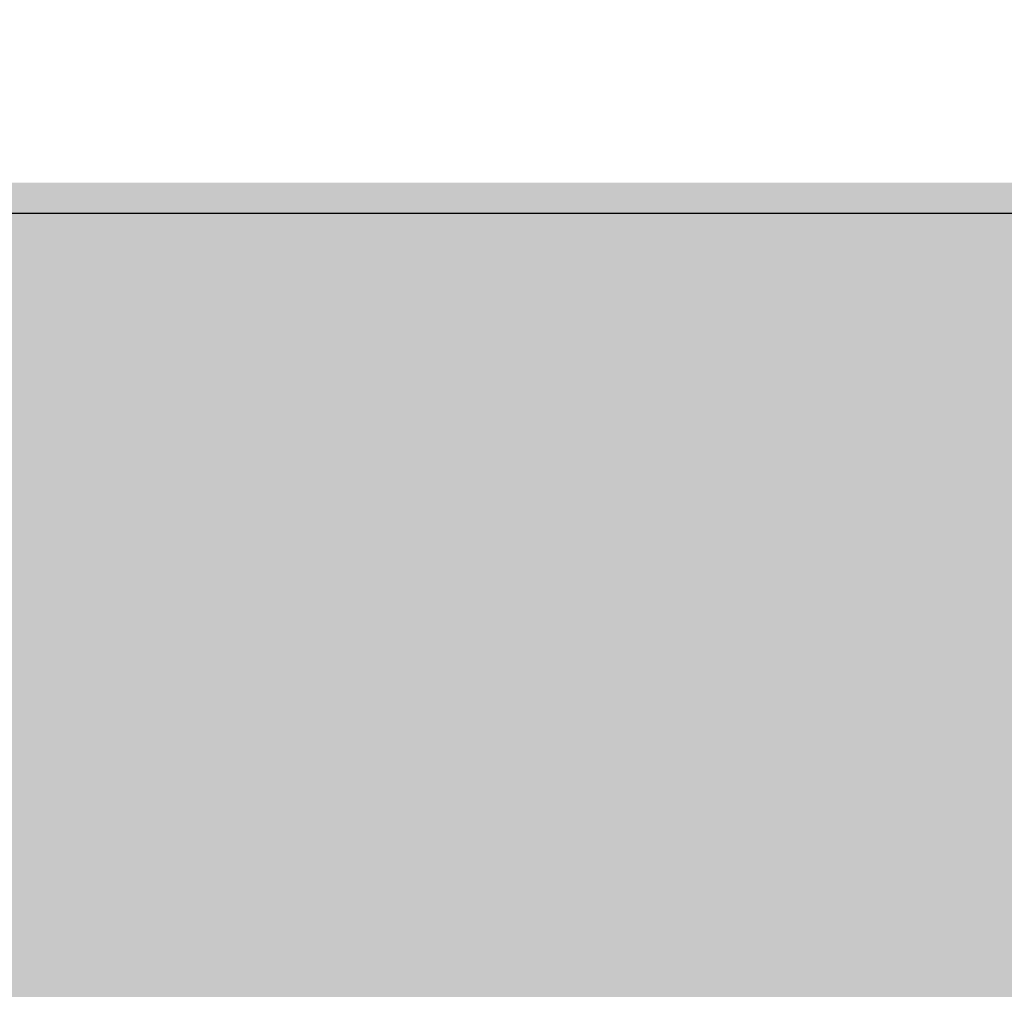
# Model space of a CAD drawing. Header units: millimetres. Extents: x 786 to 42540, y -7760 to 3796.
# Tile 107 of 256: x 21163 to 21290, y -5850 to -5725. Entities that reach past the tile are written whole.
import ezdxf

# ---------------------------------------------------------------- set-up
doc = ezdxf.new("R2010")
doc.units = ezdxf.units.MM
doc.layers.add('A-FLOR', color=7, linetype='Continuous', lineweight=13)
doc.layers.add('A-FLOR-PATT', color=7, linetype='Continuous', lineweight=25)

msp = doc.modelspace()

# ---------------------------------------------------------------- hatches: boundary and pattern name
at = {"layer": 'A-FLOR-PATT', "lineweight": 5}
h = msp.add_hatch(dxfattribs=at)
h.set_pattern_fill('FP_10', color=256, style=0, pattern_type=2)
h.set_pattern_definition([(50, (48694.2, -5700), (291.4942, -25.5022), [30.48, -335.28]), (355, (48694.2, -5700), (-56.389, 305.691), [24.384, -268.224]), (100.451, (48718.5, -5702.12), (235.108, 280.1865), [25.904, -284.944]), (46.184, (48694.2, -5618.72), (433.727, -67.2684), [45.72, -502.92]), (96.636, (48730.35, -5624.33), (379.844, 395.8845), [38.856, -427.416]), (351.184, (48694.2, -5618.7), (379.848, 395.881), [36.576, -402.336]), (21, (48734.85, -5639.04), (242.5828, -163.624), [30.48, -335.28]), (326, (48734.85, -5639.04), (98.883, 294.701), [24.384, -268.224]), (71.451, (48755.06, -5652.68), (341.4672, 131.074), [25.904, -284.944]), (37.5, (48694.21, -5700), (4.9419, 135.28833), [13.411, -251.562, 13.411, -258.877, -269.24]), (37.5, (48694.21, -5700), (4.9419, 135.28833), [-537.261, 13.411, -255.829]), (7.5, (48694.21, -5700), (106.9117, 160.2891), [13.411, -141.834, 13.411, -245.466, -102.616]), (7.5, (48694.21, -5700), (106.9117, 160.2891), [-414.122, 13.411, -89.205]), (327.5, (48603.58, -5700), (216.9455, -9.16625), [13.411, -88.189, 13.411, -303.581, -420.624]), (327.5, (48603.58, -5700), (216.9455, -9.16625), [-418.592, 13.411, -407.213]), (317.5, (48562.94, -5700), (237.0069, 40.6827), [13.411, -118.669, 13.411, -197.104, -298.704]), (317.5, (48562.94, -5700), (237.0069, 40.6827), [-342.595, 13.411, -285.293])])
h.paths.add_polyline_path([(22284.27, -5746), (22284.27, -5618.45), (21296.37, -5627.59), (20634.81, -5627.59), (20634.81, -5746), (21808.48, -5746)])
at = {"layer": 'A-FLOR-PATT', "lineweight": 5, "true_color": 0x515151}
msp.add_hatch(color=251, dxfattribs=at).paths.add_polyline_path([(21808.48, -5750), (22284.27, -5750), (22284.27, -5746), (20634.81, -5746), (20634.81, -5750), (21086.89, -5750)])
at = {"layer": 'A-FLOR-PATT', "lineweight": 5}
h = msp.add_hatch(dxfattribs=at)
h.set_pattern_fill('FP_8', color=256, style=0, pattern_type=2)
h.set_pattern_definition([(45, (48694.21, -5700), (-114.04925, 114.04925), []), (45, (48808.26, -5700), (-114.04925, 114.04925), [201.613, -40.323, 3.353, -36.97])])
h.paths.add_polyline_path([(20634.81, -6000), (37190.27, -6000), (37190.27, -5750), (20634.81, -5750)])

# ---------------------------------------------------------------- linework, layer by layer
at = {"layer": 'A-FLOR', "lineweight": 25}
msp.add_line((37190.27, -5750), (20634.81, -5750), dxfattribs=at)

doc.saveas('drawing.dxf')
